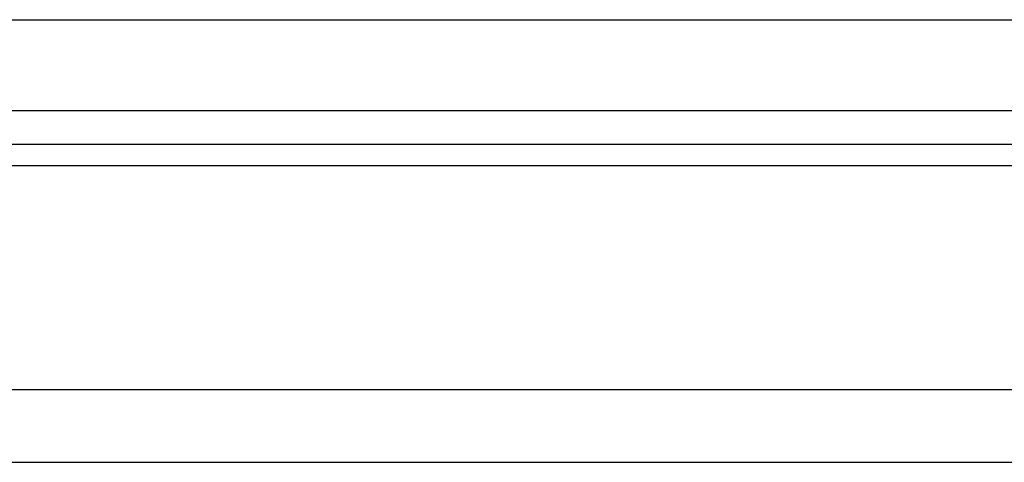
# Model space of a CAD drawing. Header units: millimetres. Extents: x 2482 to 2789, y 455 to 558.
# Tile 38 of 55: x 2720.83 to 2737.07, y 473.14 to 480.44. Entities that reach past the tile are written whole.
import ezdxf

# ---------------------------------------------------------------- set-up
doc = ezdxf.new("R2010")
doc.units = ezdxf.units.MM
doc.header["$LTSCALE"] = 0.2
doc.layers.add('OUT', color=3, linetype='Continuous')

msp = doc.modelspace()

# ---------------------------------------------------------------- linework, layer by layer
at = {"layer": 'OUT', "color": 7}
for p, q in [((2683.319, 480.444), (2742.319, 480.444)), ((2683.319, 478.944), (2742.319, 478.944)), ((2640.393, 478.391), (2788.819, 478.391)), ((2640.338, 478.037), (2788.819, 478.037)), ((2639.216, 474.344), (2788.819, 474.344)), ((2602.819, 473.144), (2788.819, 473.144))]:
    msp.add_line(p, q, dxfattribs=at)

doc.saveas('drawing.dxf')
